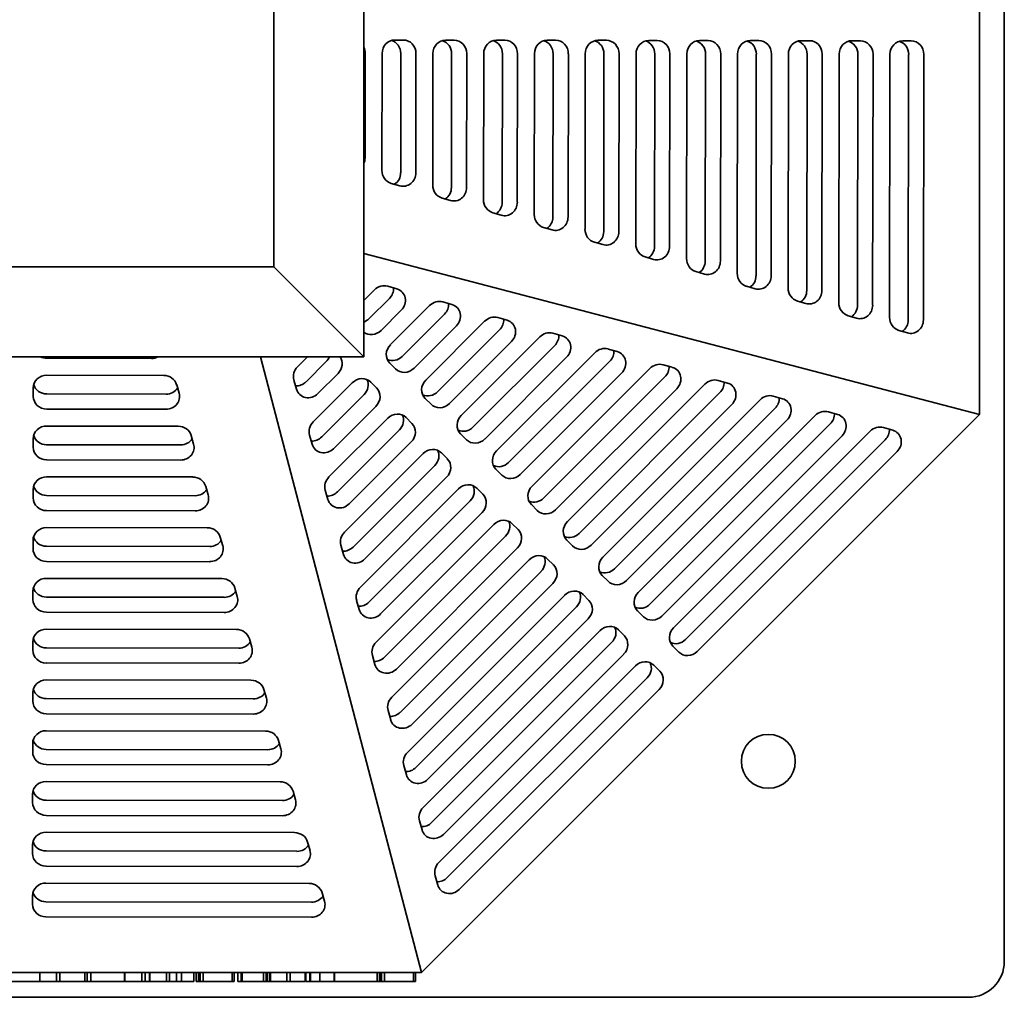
# Model space of a CAD drawing. Header units: millimetres. Extents: x 202 to 638, y 79 to 515.
# Tile 2 of 3: x 418 to 638, y 79 to 297. Entities that reach past the tile are written whole.
import ezdxf

# ---------------------------------------------------------------- set-up
doc = ezdxf.new("R2010")
doc.units = ezdxf.units.MM
doc.header["$LTSCALE"] = 2
doc.layers.add('Krawędzie widoczne(ISO)', color=7, linetype='Continuous', lineweight=35, true_color=0x262659)

msp = doc.modelspace()

# ---------------------------------------------------------------- linework, layer by layer
at = {"layer": 'Krawędzie widoczne(ISO)'}
for p, q in [((637.5, 87.5), (637.5, 506.5)), ((632, 384.81), (632, 209.19)), ((495, 222), (495, 372)), ((475, 352), (475, 242)), ((501.91, 292.48), (503.8, 292.48)), ((513.21, 292.46), (515.09, 292.46)), ((524.51, 292.45), (526.39, 292.44)), ((535.81, 292.43), (537.69, 292.42)), ((547.1, 292.41), (548.99, 292.41)), ((558.4, 292.39), (560.28, 292.39)), ((569.7, 292.37), (571.58, 292.37)), ((581, 292.35), (582.88, 292.35)), ((592.29, 292.33), (594.18, 292.33)), ((603.59, 292.32), (605.48, 292.31)), ((614.89, 292.3), (616.77, 292.29)), ((495.32, 289.49), (495.28, 266.21)), ((499.05, 263.49), (499.08, 289.49)), ((503.25, 289.47), (503.21, 262.93)), ((506.62, 289.47), (506.58, 262.93)), ((510.34, 260.22), (510.38, 289.47)), ((514.54, 289.46), (514.5, 259.66)), ((517.91, 289.46), (517.87, 259.66)), ((521.63, 256.94), (521.68, 289.45)), ((525.84, 289.44), (525.79, 256.39)), ((529.21, 289.44), (529.16, 256.39)), ((532.93, 253.67), (532.98, 289.43)), ((537.14, 289.42), (537.09, 253.12)), ((540.51, 289.42), (540.46, 253.12)), ((544.22, 250.4), (544.28, 289.41)), ((548.44, 289.4), (548.38, 249.84)), ((551.81, 289.4), (551.75, 249.84)), ((555.51, 247.12), (555.57, 289.39)), ((559.73, 289.38), (559.67, 246.57)), ((563.1, 289.38), (563.04, 246.57)), ((566.8, 243.85), (566.87, 289.38)), ((571.03, 289.36), (570.97, 243.3)), ((574.4, 289.36), (574.34, 243.3)), ((578.1, 240.58), (578.17, 289.36)), ((582.33, 289.35), (582.26, 240.02)), ((585.7, 289.35), (585.63, 240.02)), ((589.39, 237.31), (589.47, 289.34)), ((593.63, 289.33), (593.55, 236.75)), ((597, 289.33), (596.92, 236.75)), ((600.68, 234.03), (600.76, 289.32)), ((604.93, 289.31), (604.84, 233.48)), ((608.3, 289.31), (608.21, 233.48)), ((611.98, 230.76), (612.06, 289.3)), ((616.22, 289.29), (616.14, 230.21)), ((619.59, 289.29), (619.51, 230.21)), ((503.01, 260.04), (501.13, 260.59)), ((514.3, 256.77), (512.42, 257.32)), ((525.6, 253.5), (523.71, 254.04)), ((536.89, 250.23), (535.01, 250.77)), ((548.18, 246.95), (546.3, 247.5)), ((495, 245), (632, 209.19)), ((559.47, 243.68), (557.59, 244.23)), ((475, 242), (365, 242)), ((495, 222), (475, 242)), ((570.77, 240.41), (568.89, 240.95)), ((495, 234.52), (497.37, 236.89)), ((500.32, 237.7), (502.36, 237.12)), ((582.06, 237.13), (580.18, 237.68)), ((500.71, 235), (496.21, 230.49)), ((593.35, 233.86), (591.47, 234.41)), ((503.35, 232.37), (498.84, 227.86)), ((500.93, 224.7), (509.62, 233.39)), ((512.57, 234.21), (514.62, 233.63)), ((512.97, 231.51), (503.55, 222.09)), ((524.83, 230.72), (526.87, 230.14)), ((604.65, 230.59), (602.76, 231.13)), ((515.6, 228.87), (506.18, 219.45)), ((508.81, 216.83), (521.88, 229.9)), ((525.23, 228.01), (511.43, 214.22)), ((615.94, 227.32), (614.06, 227.86)), ((516.68, 208.95), (534.14, 226.41)), ((537.09, 227.23), (539.13, 226.64)), ((527.86, 225.38), (514.06, 211.58)), ((537.48, 224.52), (519.3, 206.34)), ((549.34, 223.73), (551.39, 223.15)), ((345, 222), (495, 222)), ((447.78, 221.63), (424.49, 221.66)), ((507.81, 85), (472, 222)), ((480.27, 219.78), (482.48, 222)), ((540.12, 221.89), (521.94, 203.71)), ((524.56, 201.08), (546.39, 222.91)), ((486.66, 220.94), (482.15, 216.44)), ((502.09, 219.3), (500.78, 220.61)), ((549.74, 221.03), (527.18, 198.47)), ((532.43, 193.2), (558.65, 219.42)), ((561.6, 220.24), (563.64, 219.66)), ((424.49, 217.9), (450.49, 217.86)), ((489.29, 218.31), (484.79, 213.8)), ((552.37, 218.39), (529.81, 195.83)), ((562, 217.54), (535.05, 190.59)), ((421.48, 213.2), (421.48, 215.08)), ((453.38, 215.77), (453.92, 213.89)), ((480.03, 214.79), (479.45, 216.83)), ((483.76, 207.53), (492.45, 216.22)), ((496.54, 216.37), (497.85, 215.06)), ((564.63, 214.9), (537.68, 187.96)), ((540.3, 185.33), (570.91, 215.93)), ((573.86, 216.75), (575.9, 216.17)), ((451.02, 213.7), (424.47, 213.74)), ((495.06, 213.6), (485.64, 204.18)), ((509.97, 211.43), (508.65, 212.74)), ((574.25, 214.04), (542.92, 182.72)), ((586.11, 213.25), (588.15, 212.67)), ((451.02, 210.33), (424.47, 210.37)), ((497.7, 210.97), (488.28, 201.55)), ((576.89, 211.41), (545.56, 180.08)), ((548.18, 177.45), (583.16, 212.43)), ((586.51, 210.55), (550.8, 174.84)), ((487.25, 195.27), (500.33, 208.35)), ((504.41, 208.5), (505.72, 207.19)), ((632, 209.19), (507.81, 85)), ((556.06, 169.58), (595.42, 208.94)), ((598.37, 209.76), (600.41, 209.18)), ((424.47, 206.6), (453.72, 206.56)), ((589.14, 207.92), (553.43, 172.21)), ((598.76, 207.06), (558.67, 166.96)), ((610.62, 206.27), (612.67, 205.69)), ((421.46, 201.9), (421.46, 203.78)), ((456.61, 204.47), (457.15, 202.59)), ((483.52, 202.53), (482.94, 204.58)), ((502.94, 205.72), (489.14, 191.93)), ((517.84, 203.55), (516.53, 204.87)), ((601.4, 204.42), (561.31, 164.33)), ((563.93, 161.71), (607.67, 205.45)), ((454.25, 202.4), (424.46, 202.44)), ((505.57, 203.09), (491.77, 189.29)), ((611.02, 203.56), (566.55, 159.09)), ((490.74, 183.01), (508.2, 200.47)), ((512.29, 200.62), (513.6, 199.31)), ((613.65, 200.93), (569.18, 156.46)), ((454.25, 199.03), (424.46, 199.07)), ((510.81, 197.85), (492.63, 179.67)), ((424.45, 195.3), (456.96, 195.26)), ((513.44, 195.22), (495.26, 177.03)), ((525.71, 195.68), (524.4, 196.99)), ((459.85, 193.17), (460.39, 191.28)), ((421.44, 190.6), (421.45, 192.48)), ((457.49, 191.09), (424.44, 191.14)), ((487.01, 190.28), (486.43, 192.32)), ((494.24, 170.76), (516.07, 192.6)), ((520.16, 192.75), (521.47, 191.44)), ((518.69, 189.98), (496.12, 167.41)), ((533.59, 187.8), (532.28, 189.12)), ((457.49, 187.72), (424.44, 187.77)), ((521.32, 187.34), (498.76, 164.78)), ((424.43, 184.01), (460.19, 183.95)), ((497.73, 158.5), (523.95, 184.72)), ((528.03, 184.87), (529.35, 183.56)), ((463.09, 181.86), (463.62, 179.98)), ((526.56, 182.1), (499.62, 155.16)), ((421.42, 179.3), (421.43, 181.18)), ((460.72, 179.79), (424.42, 179.84)), ((490.51, 178.02), (489.92, 180.06)), ((541.46, 179.93), (540.15, 181.24)), ((529.19, 179.47), (502.25, 152.52)), ((460.72, 176.42), (424.42, 176.47)), ((501.22, 146.25), (531.82, 176.85)), ((535.91, 177), (537.22, 175.69)), ((534.44, 174.23), (503.11, 142.9)), ((549.34, 172.05), (548.03, 173.37)), ((424.41, 172.71), (463.43, 172.65)), ((537.07, 171.59), (505.74, 140.27)), ((421.41, 168), (421.41, 169.89)), ((466.32, 170.56), (466.86, 168.68)), ((504.72, 133.99), (539.7, 168.97)), ((543.78, 169.12), (545.1, 167.81)), ((463.96, 168.49), (424.4, 168.55)), ((494, 165.77), (493.42, 167.81)), ((463.96, 165.12), (424.4, 165.18)), ((542.31, 166.35), (506.6, 130.64)), ((557.22, 164.18), (555.9, 165.49)), ((544.94, 163.72), (509.24, 128.01)), ((424.39, 161.41), (466.67, 161.35)), ((508.21, 121.73), (547.57, 161.09)), ((551.66, 161.25), (552.97, 159.94)), ((421.39, 156.71), (421.39, 158.59)), ((469.56, 159.26), (470.1, 157.38)), ((550.19, 158.48), (510.09, 118.39)), ((467.2, 157.19), (424.38, 157.25)), ((497.49, 153.51), (496.91, 155.55)), ((552.82, 155.85), (512.73, 115.75)), ((565.09, 156.3), (563.78, 157.62)), ((467.2, 153.82), (424.38, 153.88)), ((559.54, 153.37), (560.85, 152.06)), ((511.7, 109.48), (555.45, 153.22)), ((424.38, 150.11), (469.9, 150.05)), ((558.06, 150.6), (513.59, 106.13)), ((421.37, 145.41), (421.37, 147.29)), ((472.79, 147.96), (473.33, 146.07)), ((560.69, 147.97), (516.22, 103.5)), ((470.43, 145.88), (424.36, 145.95)), ((470.43, 142.51), (424.36, 142.58)), ((500.99, 141.25), (500.4, 143.3)), ((424.36, 138.81), (473.14, 138.74)), ((421.35, 134.11), (421.35, 135.99)), ((476.03, 136.65), (476.57, 134.77)), ((473.67, 134.58), (424.35, 134.65)), ((473.67, 131.21), (424.35, 131.28)), ((504.48, 129), (503.9, 131.04)), ((424.34, 127.52), (476.37, 127.44)), ((479.27, 125.35), (479.8, 123.47)), ((421.33, 122.81), (421.33, 124.7)), ((476.9, 123.28), (424.33, 123.36)), ((476.9, 119.91), (424.33, 119.98)), ((507.97, 116.74), (507.39, 118.78)), ((424.32, 116.22), (479.61, 116.14)), ((482.5, 114.05), (483.04, 112.17)), ((421.31, 111.52), (421.32, 113.4)), ((480.14, 111.98), (424.31, 112.06)), ((480.14, 108.61), (424.31, 108.69)), ((511.46, 104.48), (510.88, 106.53)), ((424.3, 104.92), (482.84, 104.84)), ((421.29, 100.22), (421.3, 102.1)), ((485.74, 102.75), (486.28, 100.86)), ((483.38, 100.67), (424.29, 100.76)), ((483.38, 97.3), (424.29, 97.39)), ((507.81, 85), (332.19, 85)), ((422.96, 83), (422.96, 85)), ((426.68, 83), (426.68, 85)), ((427.38, 83), (427.38, 85)), ((432.92, 83), (432.92, 85)), ((432.95, 83), (432.95, 85)), ((433.5, 83), (433.5, 85)), ((434.26, 83), (434.26, 85)), ((441.76, 83), (441.76, 85)), ((441.86, 83), (441.86, 85)), ((445.65, 83), (445.65, 85)), ((446.34, 83), (446.34, 85)), ((447.3, 83), (447.3, 85)), ((447.39, 83), (447.39, 85)), ((451.13, 83), (451.13, 85)), ((451.79, 83), (451.79, 85)), ((453.37, 83), (453.37, 85)), ((454.42, 83), (454.42, 85)), ((457.22, 83), (457.22, 85)), ((457.73, 83), (457.73, 85)), ((458.26, 83), (458.26, 85)), ((458.62, 83), (458.62, 85)), ((459.28, 83), (459.28, 85)), ((465.76, 83), (465.76, 85)), ((466.17, 83), (466.17, 85)), ((466.99, 83), (466.99, 85)), ((467.76, 83), (467.76, 85)), ((467.97, 83), (467.97, 85)), ((472.71, 83), (472.71, 85)), ((473.31, 83), (473.31, 85)), ((473.61, 83), (473.61, 85)), ((474.12, 83), (474.12, 85)), ((474.22, 83), (474.22, 85)), ((477.92, 83), (477.92, 85)), ((478.66, 83), (478.66, 85)), ((481.98, 83), (481.98, 85)), ((482.14, 83), (482.14, 85)), ((483.02, 83), (483.02, 85)), ((483.17, 83), (483.17, 85)), ((485.19, 83), (485.19, 85)), ((488.44, 83), (488.44, 85)), ((488.49, 83), (488.49, 85)), ((497.96, 83), (497.96, 85)), ((498.03, 83), (498.03, 85)), ((498.57, 83), (498.57, 85)), ((498.93, 83), (498.93, 85)), ((499.59, 83), (499.59, 85)), ((506.07, 83), (506.07, 85)), ((506.48, 83), (506.48, 85)), ((422.96, 83), (415.62, 83)), ((426.68, 83), (422.96, 83)), ((427.38, 83), (426.68, 83)), ((428.14, 83), (427.38, 83)), ((431.44, 83), (428.14, 83)), ((432.92, 83), (431.44, 83)), ((432.95, 83), (432.92, 83)), ((433.5, 83), (432.95, 83)), ((434.26, 83), (433.5, 83)), ((440.27, 83), (434.26, 83)), ((441.76, 83), (440.27, 83)), ((441.86, 83), (441.76, 83)), ((445.65, 83), (441.86, 83)), ((446.34, 83), (445.65, 83)), ((446.57, 83), (446.34, 83)), ((447.3, 83), (446.57, 83)), ((447.39, 83), (447.3, 83)), ((451.13, 83), (447.39, 83)), ((451.79, 83), (451.13, 83)), ((453.37, 83), (451.79, 83)), ((454.42, 83), (453.37, 83)), ((457.22, 83), (454.42, 83)), ((458.26, 83), (457.73, 83)), ((458.62, 83), (458.26, 83)), ((459.28, 83), (458.62, 83)), ((462.59, 83), (459.28, 83)), ((464.27, 83), (462.59, 83)), ((465.07, 83), (464.27, 83)), ((465.76, 83), (465.07, 83)), ((466.17, 83), (465.76, 83)), ((467.3, 83), (466.99, 83)), ((467.76, 83), (467.3, 83)), ((467.97, 83), (467.76, 83)), ((472.71, 83), (467.97, 83)), ((473.31, 83), (472.71, 83)), ((473.61, 83), (473.31, 83)), ((474.12, 83), (473.61, 83)), ((474.22, 83), (474.12, 83)), ((477.92, 83), (474.22, 83)), ((478.66, 83), (477.92, 83)), ((479.71, 83), (478.66, 83)), ((480.96, 83), (479.71, 83)), ((481.98, 83), (480.96, 83)), ((482.35, 83), (482.14, 83)), ((483.02, 83), (482.35, 83)), ((483.17, 83), (483.02, 83)), ((485.19, 83), (483.17, 83)), ((486.81, 83), (485.19, 83)), ((488.44, 83), (486.81, 83)), ((496.07, 83), (488.49, 83)), ((497.96, 83), (496.07, 83)), ((498.57, 83), (498.03, 83)), ((498.93, 83), (498.57, 83)), ((499.59, 83), (498.93, 83)), ((502.9, 83), (499.59, 83)), ((504.58, 83), (502.9, 83)), ((505.37, 83), (504.58, 83)), ((506.07, 83), (505.37, 83)), ((506.48, 83), (506.07, 83)), ((210.5, 79.5), (629.5, 79.5))]:
    msp.add_line(p, q, dxfattribs=at)
msp.add_circle((585, 132), 6, dxfattribs=at)
msp.add_arc((629.5, 87.5), 8, 270, 0, dxfattribs=at)
for centre, major_axis, ratio, start_param, end_param in [((501.91, 289.48), (0, 3), 0.941479, 6.281648, 7.852444), ((500.42, 289.48), (0, 3), 0.941479, 4.710851, 6.018612), ((503.79, 289.48), (0, 3), 0.941479, 4.710851, 6.281648), ((513.21, 289.46), (0, 3), 0.941479, 6.281648, 7.852444), ((511.72, 289.46), (0, 3), 0.941479, 4.710851, 6.018612), ((515.09, 289.46), (0, 3), 0.941479, 4.710851, 6.281648), ((524.5, 289.45), (0, 3), 0.941479, 6.281648, 7.852444), ((523.02, 289.44), (0, 3), 0.941479, 4.710851, 6.018612), ((526.39, 289.44), (0, 3), 0.941479, 4.710851, 6.281648), ((535.8, 289.43), (0, 3), 0.941479, 6.281648, 7.852444), ((534.31, 289.42), (0, 3), 0.941479, 4.710851, 6.018612), ((537.68, 289.42), (0, 3), 0.941479, 4.710851, 6.281648), ((547.1, 289.41), (0, 3), 0.941479, 6.281648, 7.852444), ((545.61, 289.41), (0, 3), 0.941479, 4.710851, 6.018612), ((548.98, 289.41), (0, 3), 0.941479, 4.710851, 6.281648), ((558.4, 289.39), (0, 3), 0.941479, 6.281648, 7.852444), ((556.91, 289.39), (0, 3), 0.941479, 4.710851, 6.018612), ((560.28, 289.39), (0, 3), 0.941479, 4.710851, 6.281648), ((569.7, 289.37), (0, 3), 0.941479, 6.281648, 7.852444), ((568.21, 289.37), (0, 3), 0.941479, 4.710851, 6.018612), ((571.58, 289.37), (0, 3), 0.941479, 4.710851, 6.281648), ((580.99, 289.35), (0, 3), 0.941479, 6.281648, 7.852444), ((579.51, 289.35), (0, 3), 0.941479, 4.710851, 6.018612), ((582.88, 289.35), (0, 3), 0.941479, 4.710851, 6.281648), ((592.29, 289.33), (0, 3), 0.941479, 6.281648, 7.852444), ((590.8, 289.33), (0, 3), 0.941479, 4.710851, 6.018612), ((594.17, 289.33), (0, 3), 0.941479, 4.710851, 6.281648), ((603.59, 289.32), (0, 3), 0.941479, 6.281648, 7.852444), ((602.1, 289.31), (0, 3), 0.941479, 4.710851, 6.018612), ((605.47, 289.31), (0, 3), 0.941479, 4.710851, 6.281648), ((614.89, 289.3), (0, 3), 0.941479, 6.281648, 7.852444), ((613.4, 289.29), (0, 3), 0.941479, 4.710851, 6.018612), ((616.77, 289.29), (0, 3), 0.941479, 4.710851, 6.281648), ((492.49, 289.5), (0, -3), 0.941479, 1.569259, 2.050249), ((492.46, 266.21), (0, -3), 0.941479, 1.117897, 1.569259), ((501.87, 263.48), (0, -3), 0.941479, 4.710851, 6.01682), ((500.38, 262.94), (0, -3), 0.941479, 0.548645, 1.569259), ((503.75, 262.94), (0, -3), 0.941479, 6.01682, 7.852444), ((513.16, 260.21), (0, -3), 0.941479, 4.710851, 6.01682), ((511.68, 259.67), (0, -3), 0.941479, 0.548645, 1.569259), ((515.05, 259.67), (0, -3), 0.941479, 6.01682, 7.852444), ((524.46, 256.94), (0, -3), 0.941479, 4.710851, 6.01682), ((522.97, 256.39), (0, -3), 0.941479, 0.548645, 1.569259), ((526.34, 256.39), (0, -3), 0.941479, 6.01682, 7.852444), ((535.75, 253.67), (0, -3), 0.941479, 4.710851, 6.01682), ((534.26, 253.12), (0, -3), 0.941479, 0.548645, 1.569259), ((537.63, 253.12), (0, -3), 0.941479, 6.01682, 7.852444), ((547.04, 250.39), (0, -3), 0.941479, 4.710851, 6.01682), ((545.55, 249.85), (0, -3), 0.941479, 0.548645, 1.569259), ((548.93, 249.85), (0, -3), 0.941479, 6.01682, 7.852444), ((558.34, 247.12), (0, -3), 0.941479, 4.710851, 6.01682), ((556.85, 246.57), (0, -3), 0.941479, 0.548645, 1.569259), ((560.22, 246.57), (0, -3), 0.941479, 6.01682, 7.852444), ((569.63, 243.85), (0, -3), 0.941479, 4.710851, 6.01682), ((568.14, 243.3), (0, -3), 0.941479, 0.548645, 1.569259), ((571.51, 243.3), (0, -3), 0.941479, 6.01682, 7.852444), ((580.92, 240.57), (0, -3), 0.941479, 4.710851, 6.01682), ((579.43, 240.03), (0, -3), 0.941479, 0.548645, 1.569259), ((582.8, 240.03), (0, -3), 0.941479, 6.01682, 7.852444), ((499.34, 234.92), (2.12, 2.12), 0.928033, 0.476673, 1.570793), ((498.74, 236.97), (-2.12, -2.12), 0.928033, 1.570793, 2.443886), ((501.38, 234.33), (2.12, 2.12), 0.928033, 4.712386, 6.759858), ((592.22, 237.3), (0, -3), 0.941479, 4.710851, 6.01682), ((590.73, 236.76), (0, -3), 0.941479, 0.548645, 1.569259), ((594.1, 236.76), (0, -3), 0.941479, 6.01682, 7.852444), ((511.59, 231.42), (2.12, 2.12), 0.928033, 0.476673, 1.570793), ((511, 233.48), (-2.12, -2.12), 0.928033, 1.570793, 2.443886), ((513.63, 230.84), (2.12, 2.12), 0.928033, 4.712386, 6.759858), ((603.51, 234.03), (0, -3), 0.941479, 4.710851, 6.01682), ((602.02, 233.48), (0, -3), 0.941479, 0.548645, 1.569259), ((605.39, 233.48), (0, -3), 0.941479, 6.01682, 7.852444), ((494.24, 232.46), (-2.12, -2.12), 0.928033, 1.0886, 1.570793), ((523.85, 227.93), (2.12, 2.12), 0.928033, 0.476673, 1.570793), ((523.26, 229.98), (-2.12, -2.12), 0.928033, 1.570793, 2.443886), ((525.89, 227.35), (2.12, 2.12), 0.928033, 4.712386, 6.759858), ((614.8, 230.76), (0, -3), 0.941479, 4.710851, 6.01682), ((613.31, 230.21), (0, -3), 0.941479, 0.548645, 1.569259), ((616.68, 230.21), (0, -3), 0.941479, 6.01682, 7.852444), ((496.87, 229.83), (-2.12, -2.12), 0.928033, 0.118601, 1.570793), ((536.1, 224.44), (2.12, 2.12), 0.928033, 0.476673, 1.570793), ((535.51, 226.49), (-2.12, -2.12), 0.928033, 1.570793, 2.443886), ((538.15, 223.86), (2.12, 2.12), 0.928033, 4.712386, 6.759858), ((502.9, 222.73), (-2.12, -2.12), 0.928033, 4.712386, 6.283182), ((548.36, 220.95), (2.12, 2.12), 0.928033, 0.476673, 1.570793), ((424.5, 224.49), (-3, 0), 0.941479, 1.078178, 1.569259), ((447.78, 224.45), (-3, 0), 0.941479, 1.569259, 2.088086), ((484.69, 222.91), (-2.12, -2.12), 0.928033, 1.570793, 1.998384), ((487.32, 220.28), (2.12, 2.12), 0.928033, 4.712386, 6.097846), ((501.58, 224.06), (-2.12, -2.12), 0.928033, 0.342288, 1.570793), ((547.77, 223), (-2.12, -2.12), 0.928033, 1.570793, 2.443886), ((550.4, 220.36), (2.12, 2.12), 0.928033, 4.712386, 6.759858), ((482.23, 217.82), (2.12, 2.12), 0.928033, 1.570793, 2.664914), ((504.21, 221.42), (-2.12, -2.12), 0.928033, 6.283182, 7.853979), ((560.62, 217.45), (2.12, 2.12), 0.928033, 0.476673, 1.570793), ((560.03, 219.5), (-2.12, -2.12), 0.928033, 1.570793, 2.443886), ((562.66, 216.87), (2.12, 2.12), 0.928033, 4.712386, 6.759858), ((424.48, 215.07), (-3, 0), 0.941479, 4.710851, 6.281648), ((450.48, 215.04), (3, 0), 0.941479, 0.263291, 1.569259), ((494.42, 214.25), (2.12, 2.12), 0.928033, 6.283182, 7.853979), ((493.1, 215.57), (2.12, 2.12), 0.928033, 4.712386, 5.940904), ((572.87, 213.96), (2.12, 2.12), 0.928033, 0.476673, 1.570793), ((424.48, 216.56), (-3, 0), 0.941479, 0.268465, 1.569259), ((451.02, 216.52), (-3, 0), 0.941479, 1.569259, 2.594751), ((480.18, 218.41), (-2.12, -2.12), 0.928033, 0.697708, 1.570793), ((482.82, 215.77), (-2.12, -2.12), 0.928033, 5.806506, 7.853979), ((495.73, 212.94), (2.12, 2.12), 0.928033, 4.712386, 6.283182), ((510.77, 214.86), (-2.12, -2.12), 0.928033, 4.712386, 6.283182), ((572.28, 216.01), (-2.12, -2.12), 0.928033, 1.570793, 2.443886), ((574.92, 213.38), (2.12, 2.12), 0.928033, 4.712386, 6.759858), ((424.48, 213.19), (-3, 0), 0.941479, 6.281648, 7.852444), ((451.02, 213.15), (3, 0), 0.941479, 4.710851, 6.546476), ((509.46, 216.19), (-2.12, -2.12), 0.928033, 0.342042, 1.570793), ((585.13, 210.47), (2.12, 2.12), 0.928033, 0.476673, 1.570793), ((584.54, 212.52), (-2.12, -2.12), 0.928033, 1.570793, 2.443886), ((587.17, 209.88), (2.12, 2.12), 0.928033, 4.712386, 6.759858), ((512.09, 213.55), (-2.12, -2.12), 0.928033, 6.283182, 7.853979), ((502.29, 206.38), (2.12, 2.12), 0.928033, 6.283182, 7.853979), ((500.96, 207.7), (2.12, 2.12), 0.928033, 4.712386, 5.941149), ((518.65, 206.98), (-2.12, -2.12), 0.928033, 4.712386, 6.283182), ((597.39, 206.97), (2.12, 2.12), 0.928033, 0.476673, 1.570793), ((596.8, 209.03), (-2.12, -2.12), 0.928033, 1.570793, 2.443886), ((599.43, 206.39), (2.12, 2.12), 0.928033, 4.712386, 6.759858), ((424.46, 203.78), (-3, 0), 0.941479, 4.710851, 6.281648), ((453.72, 203.73), (3, 0), 0.941479, 0.263291, 1.569259), ((485.73, 205.56), (2.12, 2.12), 0.928033, 1.570793, 2.664914), ((503.6, 205.06), (2.12, 2.12), 0.928033, 4.712386, 6.283182), ((517.33, 208.31), (-2.12, -2.12), 0.928033, 0.342058, 1.570793), ((609.64, 203.48), (2.12, 2.12), 0.928033, 0.476673, 1.570793), ((424.46, 205.26), (-3, 0), 0.941479, 0.268465, 1.569259), ((454.26, 205.22), (-3, 0), 0.941479, 1.569259, 2.594751), ((483.68, 206.15), (-2.12, -2.12), 0.928033, 0.697708, 1.570793), ((609.05, 205.53), (-2.12, -2.12), 0.928033, 1.570793, 2.443886), ((611.69, 202.9), (2.12, 2.12), 0.928033, 4.712386, 6.759858), ((424.46, 201.89), (-3, 0), 0.941479, 6.281648, 7.852444), ((454.26, 201.85), (3, 0), 0.941479, 4.710851, 6.546476), ((486.31, 203.52), (-2.12, -2.12), 0.928033, 5.806506, 7.853979), ((510.17, 198.5), (2.12, 2.12), 0.928033, 6.283182, 7.853979), ((519.96, 205.68), (-2.12, -2.12), 0.928033, 6.283182, 7.853979), ((508.84, 199.82), (2.12, 2.12), 0.928033, 4.712386, 5.941133), ((526.52, 199.11), (-2.12, -2.12), 0.928033, 4.712386, 6.283182), ((511.47, 197.19), (2.12, 2.12), 0.928033, 4.712386, 6.283182), ((525.2, 200.44), (-2.12, -2.12), 0.928033, 0.342075, 1.570793), ((424.45, 192.48), (-3, 0), 0.941479, 4.710851, 6.281648), ((456.95, 192.43), (3, 0), 0.941479, 0.263291, 1.569259), ((489.22, 193.3), (2.12, 2.12), 0.928033, 1.570793, 2.664914), ((527.84, 197.8), (-2.12, -2.12), 0.928033, 6.283182, 7.853979), ((424.44, 193.97), (-3, 0), 0.941479, 0.268465, 1.569259), ((518.04, 190.63), (2.12, 2.12), 0.928033, 6.283182, 7.853979), ((516.71, 191.95), (2.12, 2.12), 0.928033, 4.712386, 5.941116), ((534.4, 191.24), (-2.12, -2.12), 0.928033, 4.712386, 6.283182), ((424.44, 190.6), (-3, 0), 0.941479, 6.281648, 7.852444), ((457.49, 193.92), (-3, 0), 0.941479, 1.569259, 2.594751), ((457.49, 190.55), (3, 0), 0.941479, 4.710851, 6.546476), ((487.17, 193.89), (-2.12, -2.12), 0.928033, 0.697708, 1.570793), ((519.35, 189.31), (2.12, 2.12), 0.928033, 4.712386, 6.283182), ((533.08, 192.56), (-2.12, -2.12), 0.928033, 0.342091, 1.570793), ((489.8, 191.26), (-2.12, -2.12), 0.928033, 5.806506, 7.853979), ((535.71, 189.93), (-2.12, -2.12), 0.928033, 6.283182, 7.853979), ((424.43, 181.18), (-3, 0), 0.941479, 4.710851, 6.281648), ((525.92, 182.75), (2.12, 2.12), 0.928033, 6.283182, 7.853979), ((524.59, 184.07), (2.12, 2.12), 0.928033, 4.712386, 5.9411), ((542.27, 183.36), (-2.12, -2.12), 0.928033, 4.712386, 6.283182), ((424.42, 182.67), (-3, 0), 0.941479, 0.268465, 1.569259), ((460.19, 181.13), (3, 0), 0.941479, 0.263291, 1.569259), ((492.71, 181.05), (2.12, 2.12), 0.928033, 1.570793, 2.664914), ((527.22, 181.44), (2.12, 2.12), 0.928033, 4.712386, 6.283182), ((540.95, 184.69), (-2.12, -2.12), 0.928033, 0.342107, 1.570793), ((460.73, 182.62), (-3, 0), 0.941479, 1.569259, 2.594751), ((460.73, 179.25), (3, 0), 0.941479, 4.710851, 6.546476), ((490.66, 181.64), (-2.12, -2.12), 0.928033, 0.697708, 1.570793), ((543.59, 182.05), (-2.12, -2.12), 0.928033, 6.283182, 7.853979), ((424.42, 179.3), (-3, 0), 0.941479, 6.281648, 7.852444), ((493.3, 179), (-2.12, -2.12), 0.928033, 5.806506, 7.853979), ((533.79, 174.88), (2.12, 2.12), 0.928033, 6.283182, 7.853979), ((532.46, 176.2), (2.12, 2.12), 0.928033, 4.712386, 5.941084), ((550.15, 175.49), (-2.12, -2.12), 0.928033, 4.712386, 6.283182), ((535.1, 173.56), (2.12, 2.12), 0.928033, 4.712386, 6.283182), ((548.83, 176.81), (-2.12, -2.12), 0.928033, 0.342123, 1.570793), ((424.41, 169.88), (-3, 0), 0.941479, 4.710851, 6.281648), ((463.42, 169.83), (3, 0), 0.941479, 0.263291, 1.569259), ((551.46, 174.18), (-2.12, -2.12), 0.928033, 6.283182, 7.853979), ((424.41, 171.37), (-3, 0), 0.941479, 0.268465, 1.569259), ((463.96, 171.31), (-3, 0), 0.941479, 1.569259, 2.594751), ((463.96, 167.94), (3, 0), 0.941479, 4.710851, 6.546476), ((496.21, 168.79), (2.12, 2.12), 0.928033, 1.570793, 2.664914), ((541.66, 167), (2.12, 2.12), 0.928033, 6.283182, 7.853979), ((540.34, 168.32), (2.12, 2.12), 0.928033, 4.712386, 5.941068), ((558.02, 167.61), (-2.12, -2.12), 0.928033, 4.712386, 6.283182), ((424.41, 168), (-3, 0), 0.941479, 6.281648, 7.852444), ((494.15, 169.38), (-2.12, -2.12), 0.928033, 0.697708, 1.570793), ((542.97, 165.69), (2.12, 2.12), 0.928033, 4.712386, 6.283182), ((556.7, 168.93), (-2.12, -2.12), 0.928033, 0.342288, 1.570793), ((496.79, 166.75), (-2.12, -2.12), 0.928033, 5.806506, 7.853979), ((559.34, 166.3), (-2.12, -2.12), 0.928033, 6.283182, 7.853979), ((549.54, 159.13), (2.12, 2.12), 0.928033, 6.283182, 7.853979), ((424.39, 158.59), (-3, 0), 0.941479, 4.710851, 6.281648), ((466.66, 158.52), (3, 0), 0.941479, 0.263291, 1.569259), ((548.22, 160.45), (2.12, 2.12), 0.928033, 4.712386, 5.940904), ((550.85, 157.81), (2.12, 2.12), 0.928033, 4.712386, 6.283182), ((565.9, 159.74), (-2.12, -2.12), 0.928033, 4.712386, 6.283182), ((424.39, 160.07), (-3, 0), 0.941479, 0.268465, 1.569259), ((467.2, 160.01), (-3, 0), 0.941479, 1.569259, 2.594751), ((499.7, 156.53), (2.12, 2.12), 0.928033, 1.570793, 2.664914), ((564.58, 161.06), (-2.12, -2.12), 0.928033, 0.342288, 1.570793), ((424.39, 156.7), (-3, 0), 0.941479, 6.281648, 7.852444), ((467.2, 156.64), (3, 0), 0.941479, 4.710851, 6.546476), ((567.21, 158.42), (-2.12, -2.12), 0.928033, 6.283182, 7.853979), ((497.65, 157.12), (-2.12, -2.12), 0.928033, 0.697708, 1.570793), ((500.28, 154.49), (-2.12, -2.12), 0.928033, 5.806506, 7.853979), ((557.41, 151.25), (2.12, 2.12), 0.928033, 6.283182, 7.853979), ((556.09, 152.57), (2.12, 2.12), 0.928033, 4.712386, 5.940904), ((558.73, 149.94), (2.12, 2.12), 0.928033, 4.712386, 6.283182), ((424.37, 147.29), (-3, 0), 0.941479, 4.710851, 6.281648), ((469.9, 147.22), (3, 0), 0.941479, 0.263291, 1.569259), ((424.37, 148.78), (-3, 0), 0.941479, 0.268465, 1.569259), ((470.44, 148.71), (-3, 0), 0.941479, 1.569259, 2.594751), ((424.37, 145.4), (-3, 0), 0.941479, 6.281648, 7.852444), ((470.44, 145.34), (3, 0), 0.941479, 4.710851, 6.546476), ((503.19, 144.28), (2.12, 2.12), 0.928033, 1.570793, 2.664914), ((501.14, 144.87), (-2.12, -2.12), 0.928033, 0.697708, 1.570793), ((503.77, 142.23), (-2.12, -2.12), 0.928033, 5.806506, 7.853979), ((424.35, 135.99), (-3, 0), 0.941479, 4.710851, 6.281648), ((473.13, 135.92), (3, 0), 0.941479, 0.263291, 1.569259), ((424.35, 137.48), (-3, 0), 0.941479, 0.268465, 1.569259), ((473.67, 137.41), (-3, 0), 0.941479, 1.569259, 2.594751), ((424.35, 134.11), (-3, 0), 0.941479, 6.281648, 7.852444), ((473.67, 134.04), (3, 0), 0.941479, 4.710851, 6.546476), ((506.68, 132.02), (2.12, 2.12), 0.928033, 1.570793, 2.664914), ((504.63, 132.61), (-2.12, -2.12), 0.928033, 0.697708, 1.570793), ((424.33, 124.69), (-3, 0), 0.941479, 4.710851, 6.281648), ((476.37, 124.62), (3, 0), 0.941479, 0.263291, 1.569259), ((507.27, 129.98), (-2.12, -2.12), 0.928033, 5.806506, 7.853979), ((424.33, 126.18), (-3, 0), 0.941479, 0.268465, 1.569259), ((424.33, 122.81), (-3, 0), 0.941479, 6.281648, 7.852444), ((476.91, 126.1), (-3, 0), 0.941479, 1.569259, 2.594751), ((476.91, 122.73), (3, 0), 0.941479, 4.710851, 6.546476), ((510.18, 119.76), (2.12, 2.12), 0.928033, 1.570793, 2.664914), ((508.13, 120.36), (-2.12, -2.12), 0.928033, 0.697708, 1.570793), ((424.32, 113.39), (-3, 0), 0.941479, 4.710851, 6.281648), ((479.6, 113.31), (3, 0), 0.941479, 0.263291, 1.569259), ((510.76, 117.72), (-2.12, -2.12), 0.928033, 5.806506, 7.853979), ((424.31, 114.88), (-3, 0), 0.941479, 0.268465, 1.569259), ((480.14, 114.8), (-3, 0), 0.941479, 1.569259, 2.594751), ((480.14, 111.43), (3, 0), 0.941479, 4.710851, 6.546476), ((424.31, 111.51), (-3, 0), 0.941479, 6.281648, 7.852444), ((513.67, 107.51), (2.12, 2.12), 0.928033, 1.570793, 2.664914), ((511.62, 108.1), (-2.12, -2.12), 0.928033, 0.697708, 1.570793), ((424.3, 102.1), (-3, 0), 0.941479, 4.710851, 6.281648), ((482.84, 102.01), (3, 0), 0.941479, 0.263291, 1.569259), ((514.25, 105.47), (-2.12, -2.12), 0.928033, 5.806506, 7.853979), ((424.29, 103.58), (-3, 0), 0.941479, 0.268465, 1.569259), ((483.38, 103.5), (-3, 0), 0.941479, 1.569259, 2.594751), ((483.38, 100.13), (3, 0), 0.941479, 4.710851, 6.546476), ((424.29, 100.21), (-3, 0), 0.941479, 6.281648, 7.852444)]:
    msp.add_ellipse(centre, major_axis=major_axis, ratio=ratio, start_param=start_param, end_param=end_param, dxfattribs=at)

doc.saveas('drawing.dxf')
